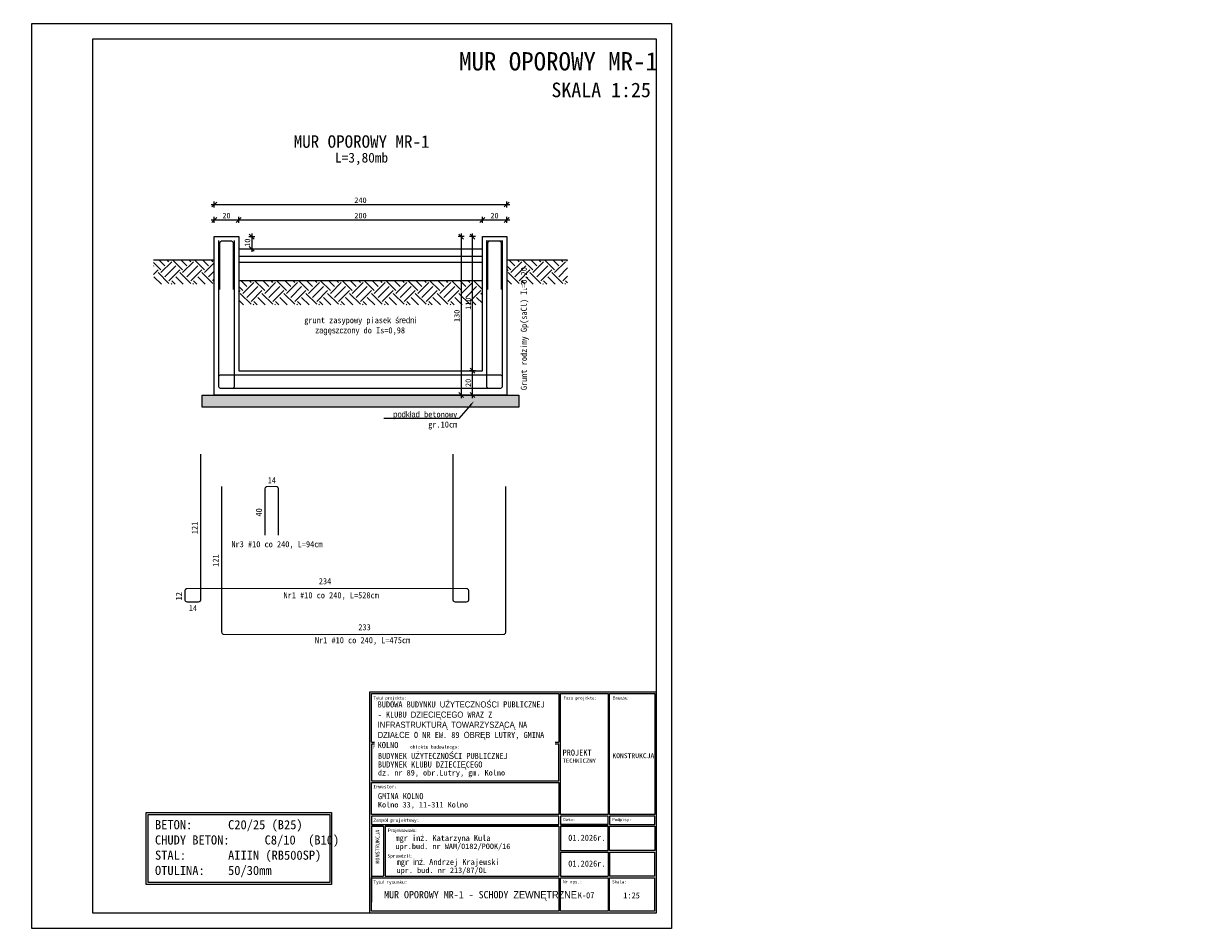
# Model space of a CAD drawing. Header units: millimetres. Extents: x -6343 to 9945, y -9929 to 237.
# Tile 17 of 43: x -2513 to -1544, y -9929 to -9186. Entities that reach past the tile are written whole.
import ezdxf
from ezdxf import colors
from ezdxf.entities.mleader import LeaderData, LeaderLine
from ezdxf.math import Vec2, Vec3

# ---------------------------------------------------------------- set-up
doc = ezdxf.new("R2010")
doc.units = ezdxf.units.MM
doc.linetypes.add('HIDDEN2', pattern=[4.7625, 3.175, -1.5875])
for name, color, linetype, lineweight in [('_k_kreskowanie', 250, 'Continuous', 9), ('_k_opis', 7, 'Continuous', 13), ('_k_tabela', 7, 'Continuous', 13), ('_k_widok', 7, 'Continuous', 18), ('_k_wymiar', 7, 'Continuous', 9), ('_k_zarys', 7, 'HIDDEN2', 20), ('_k_zbrojenie', 2, 'Continuous', 25)]:
    doc.layers.add(name, color=color, linetype=linetype, lineweight=lineweight)
doc.layers.add('AutoCAD_Structural_Detailing_pręt wyrzucony_', color=7, linetype='Continuous')
doc.styles.add('GENERATED_STYLE_1', font='MS Gothic.ttf')
doc.styles.add('GENERATED_STYLE_2', font='MS Gothic.ttf')
doc.styles.add('Katarzyna', font='MS Gothic.ttf')
doc.dimstyles.new('1 - 20   (cm)', dxfattribs={"dimscale": 5, "dimtxt": 0.9, "dimasz": 0.8, "dimexe": 0.5, "dimexo": 0.5, "dimgap": 0.25, "dimtad": 1, "dimdec": 1, "dimzin": 12, "dimdsep": 46, "dimtxsty": 'GENERATED_STYLE_1', "dimblk1": 'OBLIQUE', "dimblk2": 'OBLIQUE', "dimsah": 1, "dimcen": 0, "dimdle": 0.5, "dimclrd": 256, "dimclre": 256, "dimclrt": 4, "dimazin": 0, "dimtfac": 0.75, "dimtdec": 1, "dimtix": 1, "dimtmove": 1, "dimatfit": 3, "dimldrblk": 'OBLIQUE', "dimfxl": 0.5, "dimfxlon": 1, "dimtvp": 0.75, "dimtolj": 1, "dimtzin": 0, "dimarcsym": 0})
pattern_1 = [(45, (-5034.107, -1674.32), (2e-15, 17.960512), [12.7, -12.7]), (45, (-5037.474, -1670.952), (2e-15, 17.960512), [12.7, -12.7]), (45, (-5040.842, -1667.585), (2e-15, 17.960512), [12.7, -12.7]), (135, (-5040.842, -1665.34), (-17.960512, 2e-15), [12.7, -12.7]), (135, (-5037.474, -1661.972), (-17.960512, 2e-15), [12.7, -12.7]), (135, (-5034.107, -1658.604), (-17.960512, 2e-15), [12.7, -12.7])]

# ---------------------------------------------------------------- blocks, each defined once
blk = doc.blocks.new('Tabela_K_KD')
at = {"layer": '_k_tabela', "ltscale": 1000}
for p, q in [((0, 726.1), (940, 726.1)), ((0, 0), (0, 726.1)), ((5.4, 720.7), (620.7, 720.7)), ((5.4, 561.2), (5.4, 720.7)), ((620.7, 720.7), (620.7, 561.2)), ((625.7, 720.7), (782, 720.7)), ((625.7, 323.7), (625.7, 720.7)), ((782, 720.7), (782, 323.7)), ((787, 720.7), (935, 720.7)), ((787, 323.7), (787, 720.7)), ((935, 720.7), (935, 323.7)), ((940, 726.1), (940, 0)), ((5.4, 561.2), (620.7, 561.2)), ((5.4, 555.8), (5.4, 434.4)), ((5.4, 555.8), (620.7, 555.8)), ((620.7, 434.4), (620.7, 555.8)), ((5.4, 434.4), (620.7, 434.4)), ((5.4, 429.1), (620.7, 429.1)), ((5.4, 323.7), (5.4, 429.1)), ((620.7, 429.1), (620.7, 323.7)), ((620.7, 323.7), (5.4, 323.7)), ((620.7, 318.8), (5.4, 318.8)), ((5.4, 318.8), (5.4, 290.8)), ((620.7, 290.8), (620.7, 318.8)), ((782, 323.7), (625.7, 323.7)), ((782, 318.8), (625.7, 318.8)), ((625.7, 318.8), (625.7, 290.8)), ((782, 290.8), (782, 318.8)), ((935, 323.7), (787, 323.7)), ((935, 318.8), (787, 318.8)), ((787, 318.8), (787, 290.8)), ((935, 290.8), (935, 318.8)), ((5.4, 290.8), (620.7, 290.8)), ((5.4, 285.3), (45, 285.3)), ((45, 285.3), (5.4, 285.3)), ((5.4, 285.3), (5.4, 36.5)), ((50.5, 285.3), (620.7, 285.3)), ((620.7, 285.3), (50.5, 285.3)), ((620.7, 285.3), (620.7, 121.3)), ((625.7, 290.8), (782, 290.8)), ((782, 290.8), (625.7, 290.8)), ((625.7, 285.3), (782, 285.3)), ((782, 285.3), (625.7, 285.3)), ((625.7, 285.3), (625.7, 206)), ((782, 206), (782, 285.3)), ((787, 290.8), (935, 290.8)), ((787, 206), (787, 285.3)), ((787, 285.3), (935, 285.3)), ((935, 285.3), (935, 206)), ((625.7, 206), (782, 206)), ((625.7, 200.5), (782, 200.5)), ((625.7, 200.5), (625.7, 121.3)), ((625.7, 200.5), (625.7, 121.3)), ((782, 200.5), (782, 121.3)), ((782, 200.5), (782, 121.3)), ((935, 206), (787, 206)), ((787, 200.5), (934.6, 200.5)), ((787, 200.5), (787, 121.3)), ((787, 200.5), (787, 121.3)), ((934.6, 200.5), (934.6, 121.3)), ((934.6, 200.5), (934.6, 121.3)), ((5.4, 121.3), (45, 121.3)), ((50.5, 121.3), (620.7, 121.3)), ((625.7, 121.3), (782, 121.3)), ((935, 121.3), (787, 121.3)), ((5.4, 7), (5.4, 115.8)), ((5.4, 115.8), (5.4, 36.5)), ((5.4, 115.8), (620.7, 115.8)), ((620.7, 115.8), (620.7, 7)), ((625.7, 115.8), (782, 115.8)), ((625.7, 7), (625.7, 115.8)), ((782, 115.8), (782, 7)), ((787, 115.8), (934.6, 115.8)), ((787, 7), (787, 115.8)), ((934.6, 115.8), (934.6, 7)), ((934.6, 115.8), (934.6, 36.5)), ((934.6, 115.8), (934.6, 36.5)), ((940, 0), (0, 0)), ((620.7, 7), (5.4, 7)), ((782, 7), (625.7, 7)), ((934.6, 7), (787, 7))]:
    blk.add_line(p, q, dxfattribs=at)
for points in [[(45, 285.3), (45, 285.3), (45, 121.3)], [(50.5, 285.3), (50.5, 121.3)]]:
    blk.add_lwpolyline(points, dxfattribs=at)
at = {"layer": '_k_tabela', "attachment_point": 1}
for s, insert, char_height, style in [('\\A1;Tytuł projektu:', (11.3, 711.3), 10, 'GENERATED_STYLE_2'), ('\\A1;Faza projektu:', (635.7, 711.3), 10, 'GENERATED_STYLE_2'), ('\\A1;Branża:', (797, 711.3), 10, 'GENERATED_STYLE_2'), ('\\A1;Nazwa i adres obiektu budowlnego:', (11.3, 551.1), 11, 'GENERATED_STYLE_2'), ('\\A1;{\\fMS Gothic|b0|i0|c128|p49;KONSTRUKCJA}', (796, 524.7), 16, 'GENERATED_STYLE_2'), ('\\A1;Inwestor:', (11.3, 420.8), 11, 'GENERATED_STYLE_1'), ('\\A1;Zespół projektowy:', (11.3, 310.6), 11, 'GENERATED_STYLE_2'), ('\\A1;Data:', (634.8, 312.1), 10, 'GENERATED_STYLE_2'), ('\\A1;Podpisy:', (796, 312.1), 10, 'GENERATED_STYLE_2'), ('\\A1;Projektowała:', (58.5, 277.1), 11, 'GENERATED_STYLE_1'), ('\\A1;01{\\fMS Gothic|b0|i0|c128|p49;.202}6{\\fMS Gothic|b0|i0|c128|p49;r.}', (651.1, 257.5), 20, 'GENERATED_STYLE_2'), ('\\A1;{\\fMS Gothic|b0|i0|c128|p49;Sprawdzi}ł{\\fMS Gothic|b0|i0|c128|p49;:}', (58.1, 193.4), 11, 'GENERATED_STYLE_2'), ('\\A1;01{\\fMS Gothic|b0|i0|c128|p49;.202}6{\\fMS Gothic|b0|i0|c128|p49;r.}', (651.1, 172.7), 20, 'GENERATED_STYLE_2'), ('\\A1;Tytuł rysunku:', (11, 107.5), 11, 'GENERATED_STYLE_2'), ('\\A1;Nr rys.:', (634.4, 107.9), 10, 'GENERATED_STYLE_2'), ('\\A1;Skala:', (795.7, 107.9), 10, 'GENERATED_STYLE_2')]:
    blk.add_mtext(s, dxfattribs=dict(at, insert=insert, char_height=char_height, style=style))
at = {"layer": '_k_tabela', "insert": (632.5, 537), "char_height": 20, "width": 151.282, "attachment_point": 1, "line_spacing_factor": 0.886929, "style": 'GENERATED_STYLE_2'}
blk.add_mtext('\\A1;{\\fMS Gothic|b0|i0|c128|p49;PROJEKT \\fMS Gothic|b0|i0|c238|p49;\\H0.7x;TECHNICZNY}', dxfattribs=at)
at = {"layer": '_k_tabela', "char_height": 20, "attachment_point": 1, "style": 'GENERATED_STYLE_2'}
for s, insert, line_spacing_factor in [('\\A1;{\\fMS Gothic|b0|i0|c128|p49;GMINA }KOLNO\\P{\\H0.9x;Kolno 33, 11-311 Kolno}', (26.2, 394.2), 0.880579), ('\\A1;{\\fMS Gothic|b0|i0|c128|p49;mgr in}ż{\\fMS Gothic|b0|i0|c128|p49;. Katarzyna Kula\\H0.9x;\\Pupr.bud. nr WAM/0182/POOK/16\\H1.1111x; }', (84, 256.6), 0.845413), ('\\A1;mgr inż. Andrzej Krajewski\\P{\\H0.9x;upr. bud. nr 213/87/OL}', (87.6, 178), 0.845413)]:
    blk.add_mtext(s, dxfattribs=dict(at, insert=insert, line_spacing_factor=line_spacing_factor))
at = {"layer": '_k_tabela', "insert": (18.4, 162.2), "char_height": 13, "attachment_point": 1, "rotation": 90, "line_spacing_factor": 0.845413, "style": 'GENERATED_STYLE_2'}
blk.add_mtext('\\A1;{\\fMS Gothic|b0|i0|c128|p49;KONSTRUKCJA}', dxfattribs=at)
at = {"layer": '_k_tabela', "insert": (25.3, 695.1), "char_height": 20, "width": 572.544, "attachment_point": 1, "style": 'GENERATED_STYLE_2', "bg_fill": 2}
blk.add_mtext('\\A1;{\\fMS Gothic|b1|i0|c238|p49;BUDOWA BUDYNKU UŻYTECZNOŚCI PUBLICZNEJ - KLUBU DZIECIĘCEGO WRAZ Z INFRASTRUKTURĄ TOWARZYSZĄCĄ NA DZIAŁCE O NR EW. 89 OBRĘB LUTRY, GMINA KOLNO }', dxfattribs=at)
at = {"layer": '_k_tabela', "insert": (26.2, 526.2), "char_height": 20, "width": 400.102, "attachment_point": 1, "line_spacing_factor": 0.845413, "style": 'GENERATED_STYLE_2'}
blk.add_mtext('\\A1;{\\fMS Gothic|b0|i0|c128|p49;BUDYNEK U}Ż{\\fMS Gothic|b0|i0|c128|p49;YTECZNO}Ś{\\fMS Gothic|b0|i0|c128|p49;CI PUBLICZNEJ \\P}BUDYNEK {\\fMS Gothic|b0|i0|c128|p49;KLUBU DZIECI}Ę{\\fMS Gothic|b0|i0|c128|p49;CEGO\\P\\H0.9x;dz. nr \\fMS Gothic|b0|i0|c238|p49;89,\\fMS Gothic|b0|i0|c128|p49; obr.\\fMS Gothic|b0|i0|c238|p49;Lutry, gm. Kolno}', dxfattribs=at)
blk = doc.blocks.new('tabela_konstrukcja')
at = {"layer": '_k_wymiar', "xscale": 0.5, "yscale": 0.5, "zscale": 0.5}
blk.add_blockref('Tabela_K_KD', (-470, 0), dxfattribs=at)
blk = doc.blocks.new('_OBLIQUE')
at = {"color": 0, "linetype": 'ByBlock'}
blk.add_line((-0.5, -0.5), (0.5, 0.5), dxfattribs=at)
blk = doc.blocks.new('*D204')
at = {"layer": '_k_wymiar', "lineweight": -2, "transparency": 16777216}
for p, q in [((-2144.76, -9493.56), (-2144.76, -9468.56)), ((-2142.26, -9471.06), (-2147.26, -9471.06)), ((-2142.26, -9491.06), (-2147.26, -9491.06))]:
    blk.add_line(p, q, dxfattribs=at)
at = {"layer": 'Defpoints', "color": 0, "transparency": 16777216}
for p in [(-2144.76, -9471.06), (-2136.66, -9471.06), (-2116.66, -9491.06)]:
    blk.add_point(p, dxfattribs=at)
at = {"layer": '_k_wymiar', "lineweight": -2, "transparency": 16777216, "xscale": 4, "yscale": 4, "zscale": 4}
for p, rotation in [((-2144.76, -9471.06), 90), ((-2144.76, -9491.06), 270)]:
    blk.add_blockref('_OBLIQUE', p, dxfattribs=dict(at, rotation=rotation))
at = {"layer": '_k_wymiar', "color": 4, "transparency": 16777216, "insert": (-2148.26, -9481.06), "char_height": 4.5, "attachment_point": 5, "rotation": 90, "style": 'GENERATED_STYLE_1'}
blk.add_mtext('\\A1;20', dxfattribs=at)
blk = doc.blocks.new('*D205')
at = {"layer": '_k_wymiar', "lineweight": -2, "transparency": 16777216}
for p, q in [((-2142.26, -9361.06), (-2147.26, -9361.06)), ((-2144.76, -9473.56), (-2144.76, -9358.56)), ((-2142.26, -9471.06), (-2147.26, -9471.06))]:
    blk.add_line(p, q, dxfattribs=at)
at = {"layer": 'Defpoints', "color": 0, "transparency": 16777216}
for p in [(-2144.76, -9361.06), (-2136.66, -9361.06), (-2136.66, -9471.06)]:
    blk.add_point(p, dxfattribs=at)
at = {"layer": '_k_wymiar', "lineweight": -2, "transparency": 16777216, "xscale": 4, "yscale": 4, "zscale": 4}
for p, rotation in [((-2144.76, -9361.06), 90), ((-2144.76, -9471.06), 270)]:
    blk.add_blockref('_OBLIQUE', p, dxfattribs=dict(at, rotation=rotation))
at = {"layer": '_k_wymiar', "color": 4, "transparency": 16777216, "insert": (-2148.26, -9416.06), "char_height": 4.5, "attachment_point": 5, "rotation": 90, "style": 'GENERATED_STYLE_1'}
blk.add_mtext('\\A1;110', dxfattribs=at)
blk = doc.blocks.new('*D206')
at = {"layer": '_k_wymiar', "lineweight": -2, "transparency": 16777216}
for p, q in [((-2151.58, -9361.06), (-2156.58, -9361.06)), ((-2154.08, -9358.56), (-2154.08, -9493.56)), ((-2151.58, -9491.06), (-2156.58, -9491.06))]:
    blk.add_line(p, q, dxfattribs=at)
at = {"layer": 'Defpoints', "color": 0, "transparency": 16777216}
for p in [(-2136.66, -9361.06), (-2154.08, -9491.06), (-2136.66, -9491.06)]:
    blk.add_point(p, dxfattribs=at)
at = {"layer": '_k_wymiar', "lineweight": -2, "transparency": 16777216, "xscale": 4, "yscale": 4, "zscale": 4}
for p, rotation in [((-2154.08, -9361.06), 90), ((-2154.08, -9491.06), 270)]:
    blk.add_blockref('_OBLIQUE', p, dxfattribs=dict(at, rotation=rotation))
at = {"layer": '_k_wymiar', "color": 4, "transparency": 16777216, "insert": (-2157.58, -9426.06), "char_height": 4.5, "attachment_point": 5, "rotation": 90, "style": 'GENERATED_STYLE_1'}
blk.add_mtext('\\A1;130', dxfattribs=at)
blk = doc.blocks.new('*D207')
at = {"layer": '_k_wymiar', "lineweight": -2, "transparency": 16777216}
for p, q in [((-2328.46, -9361.06), (-2323.46, -9361.06)), ((-2325.96, -9358.56), (-2325.96, -9373.56)), ((-2328.46, -9371.06), (-2323.46, -9371.06))]:
    blk.add_line(p, q, dxfattribs=at)
at = {"layer": 'Defpoints', "color": 0, "transparency": 16777216}
for p in [(-2336.66, -9361.06), (-2336.66, -9371.06), (-2325.96, -9371.06)]:
    blk.add_point(p, dxfattribs=at)
at = {"layer": '_k_wymiar', "lineweight": -2, "transparency": 16777216, "xscale": 4, "yscale": 4, "zscale": 4}
for p, rotation in [((-2325.96, -9361.06), 90), ((-2325.96, -9371.06), 270)]:
    blk.add_blockref('_OBLIQUE', p, dxfattribs=dict(at, rotation=rotation))
at = {"layer": '_k_wymiar', "color": 4, "transparency": 16777216, "insert": (-2329.46, -9366.06), "char_height": 4.5, "attachment_point": 5, "rotation": 90, "style": 'GENERATED_STYLE_1'}
blk.add_mtext('\\A1;10', dxfattribs=at)
blk = doc.blocks.new('*D208')
at = {"layer": '_k_wymiar', "lineweight": -2, "transparency": 16777216}
for p, q in [((-2359.16, -9347.33), (-2334.16, -9347.33)), ((-2356.66, -9349.83), (-2356.66, -9344.83)), ((-2336.66, -9349.83), (-2336.66, -9344.83))]:
    blk.add_line(p, q, dxfattribs=at)
at = {"layer": 'Defpoints', "color": 0, "transparency": 16777216}
for p in [(-2336.66, -9347.33), (-2336.66, -9471.06), (-2356.66, -9491.06)]:
    blk.add_point(p, dxfattribs=at)
at = {"layer": '_k_wymiar', "lineweight": -2, "transparency": 16777216, "xscale": 4, "yscale": 4, "zscale": 4, "rotation": 180}
blk.add_blockref('_OBLIQUE', (-2356.66, -9347.33), dxfattribs=at)
at = {"layer": '_k_wymiar', "lineweight": -2, "transparency": 16777216, "xscale": 4, "yscale": 4, "zscale": 4}
blk.add_blockref('_OBLIQUE', (-2336.66, -9347.33), dxfattribs=at)
at = {"layer": '_k_wymiar', "color": 4, "transparency": 16777216, "insert": (-2346.66, -9343.83), "char_height": 4.5, "attachment_point": 5, "style": 'GENERATED_STYLE_1'}
blk.add_mtext('\\A1;20', dxfattribs=at)
blk = doc.blocks.new('*D209')
at = {"layer": '_k_wymiar', "lineweight": -2, "transparency": 16777216}
for p, q in [((-2339.16, -9347.33), (-2134.16, -9347.33)), ((-2336.66, -9349.83), (-2336.66, -9344.83)), ((-2136.66, -9349.83), (-2136.66, -9344.83))]:
    blk.add_line(p, q, dxfattribs=at)
at = {"layer": 'Defpoints', "color": 0, "transparency": 16777216}
for p in [(-2136.66, -9347.33), (-2136.66, -9361.06), (-2336.66, -9471.06)]:
    blk.add_point(p, dxfattribs=at)
at = {"layer": '_k_wymiar', "lineweight": -2, "transparency": 16777216, "xscale": 4, "yscale": 4, "zscale": 4, "rotation": 180}
blk.add_blockref('_OBLIQUE', (-2336.66, -9347.33), dxfattribs=at)
at = {"layer": '_k_wymiar', "lineweight": -2, "transparency": 16777216, "xscale": 4, "yscale": 4, "zscale": 4}
blk.add_blockref('_OBLIQUE', (-2136.66, -9347.33), dxfattribs=at)
at = {"layer": '_k_wymiar', "color": 4, "transparency": 16777216, "insert": (-2236.66, -9343.83), "char_height": 4.5, "attachment_point": 5, "style": 'GENERATED_STYLE_1'}
blk.add_mtext('\\A1;200', dxfattribs=at)
blk = doc.blocks.new('*D210')
at = {"layer": '_k_wymiar', "lineweight": -2, "transparency": 16777216}
for p, q in [((-2139.16, -9347.33), (-2114.16, -9347.33)), ((-2136.66, -9349.83), (-2136.66, -9344.83)), ((-2116.66, -9349.83), (-2116.66, -9344.83))]:
    blk.add_line(p, q, dxfattribs=at)
at = {"layer": 'Defpoints', "color": 0, "transparency": 16777216}
for p in [(-2116.66, -9347.33), (-2136.66, -9361.06), (-2116.66, -9361.06)]:
    blk.add_point(p, dxfattribs=at)
at = {"layer": '_k_wymiar', "lineweight": -2, "transparency": 16777216, "xscale": 4, "yscale": 4, "zscale": 4, "rotation": 180}
blk.add_blockref('_OBLIQUE', (-2136.66, -9347.33), dxfattribs=at)
at = {"layer": '_k_wymiar', "lineweight": -2, "transparency": 16777216, "xscale": 4, "yscale": 4, "zscale": 4}
blk.add_blockref('_OBLIQUE', (-2116.66, -9347.33), dxfattribs=at)
at = {"layer": '_k_wymiar', "color": 4, "transparency": 16777216, "insert": (-2126.66, -9343.83), "char_height": 4.5, "attachment_point": 5, "style": 'GENERATED_STYLE_1'}
blk.add_mtext('\\A1;20', dxfattribs=at)
blk = doc.blocks.new('*D211')
at = {"layer": '_k_wymiar', "lineweight": -2, "transparency": 16777216}
for p, q in [((-2356.66, -9337.17), (-2356.66, -9332.17)), ((-2116.66, -9337.17), (-2116.66, -9332.17)), ((-2359.16, -9334.67), (-2114.16, -9334.67))]:
    blk.add_line(p, q, dxfattribs=at)
at = {"layer": 'Defpoints', "color": 0, "transparency": 16777216}
for p in [(-2116.66, -9334.67), (-2356.66, -9361.06), (-2116.66, -9361.06)]:
    blk.add_point(p, dxfattribs=at)
at = {"layer": '_k_wymiar', "lineweight": -2, "transparency": 16777216, "xscale": 4, "yscale": 4, "zscale": 4, "rotation": 180}
blk.add_blockref('_OBLIQUE', (-2356.66, -9334.67), dxfattribs=at)
at = {"layer": '_k_wymiar', "lineweight": -2, "transparency": 16777216, "xscale": 4, "yscale": 4, "zscale": 4}
blk.add_blockref('_OBLIQUE', (-2116.66, -9334.67), dxfattribs=at)
at = {"layer": '_k_wymiar', "color": 4, "transparency": 16777216, "insert": (-2236.66, -9331.17), "char_height": 4.5, "attachment_point": 5, "style": 'GENERATED_STYLE_1'}
blk.add_mtext('\\A1;240', dxfattribs=at)

msp = doc.modelspace()

# ---------------------------------------------------------------- hatches: boundary and pattern name
at = {"layer": '_k_kreskowanie'}
h = msp.add_hatch(dxfattribs=at)
h.set_pattern_fill('EARTH', color=256, scale=2, angle=45)
h.set_pattern_definition(pattern_1)
h.paths.add_polyline_path([(-2406.66, -9380.06), (-2356.66, -9380.06), (-2356.66, -9400.06), (-2406.66, -9400.06)])
h = msp.add_hatch(dxfattribs=at)
h.set_pattern_fill('EARTH', color=256, scale=2, angle=45)
h.set_pattern_definition(pattern_1)
h.paths.add_polyline_path([(-2066.66, -9380.06), (-2116.66, -9380.06), (-2116.66, -9400.06), (-2066.66, -9400.06)])
h = msp.add_hatch(dxfattribs=at)
h.set_pattern_fill('EARTH', color=256, scale=2, angle=45)
h.set_pattern_definition([(45, (-5254.107, -1691.32), (2e-15, 17.960512), [12.7, -12.7]), (45, (-5257.474, -1687.952), (2e-15, 17.960512), [12.7, -12.7]), (45, (-5260.842, -1684.585), (2e-15, 17.960512), [12.7, -12.7]), (135, (-5260.842, -1682.34), (-17.960512, 2e-15), [12.7, -12.7]), (135, (-5257.474, -1678.972), (-17.960512, 2e-15), [12.7, -12.7]), (135, (-5254.107, -1675.604), (-17.960512, 2e-15), [12.7, -12.7])])
h.paths.add_polyline_path([(-2136.66, -9397.06), (-2336.66, -9397.06), (-2336.66, -9417.06), (-2136.66, -9417.06)])
h = msp.add_hatch(dxfattribs=at)
h.set_pattern_fill('DASH', color=256, scale=0.5, angle=46.14576)
h.set_pattern_definition([(46.145763, (-5254.1067, -1665.3199), (-0.0448923, 2.24461515), [1.5875, -1.5875])])
h.paths.add_polyline_path([(-2366.66, -9491.06), (-2366.66, -9501.06), (-2106.66, -9501.06), (-2106.66, -9491.06)])

# ---------------------------------------------------------------- linework, layer by layer
at = {"layer": '_k_tabela', "ltscale": 10}
for points in [[(-1981.43, -9186.24), (-1981.43, -9928.74), (-2506.43, -9928.74), (-2506.43, -9186.24)], [(-1993.93, -9198.74), (-1993.93, -9916.24), (-2456.43, -9916.24), (-2456.43, -9198.74)]]:
    msp.add_lwpolyline(points, close=True, dxfattribs=at)
at = {"layer": '_k_widok'}
for points in [[(-2356.66, -9491.06), (-2356.66, -9361.06), (-2336.66, -9361.06), (-2336.66, -9471.06), (-2136.66, -9471.06), (-2136.66, -9361.06), (-2116.66, -9361.06), (-2116.66, -9491.06), (-2356.66, -9491.06)], [(-2336.66, -9371.06), (-2336.66, -9371.06), (-2136.66, -9371.06)], [(-2406.66, -9380.06), (-2356.66, -9380.06)], [(-2336.66, -9377.06), (-2336.66, -9377.06), (-2136.66, -9377.06)], [(-2336.66, -9382.06), (-2336.66, -9382.06), (-2136.66, -9382.06)], [(-2116.66, -9380.06), (-2066.66, -9380.06)], [(-2336.66, -9397.06), (-2336.66, -9397.06), (-2136.66, -9397.06)]]:
    msp.add_lwpolyline(points, dxfattribs=at)
msp.add_lwpolyline([(-2366.66, -9491.06), (-2106.66, -9491.06), (-2106.66, -9501.06), (-2366.66, -9501.06)], close=True, dxfattribs=at)
at = {"layer": '_k_wymiar', "ltscale": 0.1}
for points in [[(-2412.62, -9833.71), (-2260.36, -9833.71), (-2260.36, -9892.79), (-2412.62, -9892.79)], [(-2411, -9835.33), (-2261.98, -9835.33), (-2261.98, -9891.17), (-2411, -9891.17)]]:
    msp.add_lwpolyline(points, close=True, dxfattribs=at)
at = {"layer": '_k_zbrojenie', "const_width": 1}
for points in [[(-2236.66, -9474.56), (-2351.16, -9474.56, 0.414214), (-2353.16, -9476.56), (-2353.16, -9483.56, 0.414214), (-2351.16, -9485.56), (-2342.16, -9485.56, 0.414214), (-2340.16, -9483.56), (-2340.16, -9364.06)], [(-2236.66, -9485.56), (-2351.16, -9485.56, -0.414214), (-2353.16, -9483.56), (-2353.16, -9364.06)], [(-2341.16, -9404.56), (-2341.16, -9366.56, 0.414214), (-2343.16, -9364.56), (-2350.16, -9364.56, 0.414214), (-2352.16, -9366.56), (-2352.16, -9404.56)], [(-2236.66, -9485.56), (-2122.16, -9485.56, 0.414214), (-2120.16, -9483.56), (-2120.16, -9364.06)], [(-2236.66, -9474.56), (-2122.16, -9474.56, -0.414214), (-2120.16, -9476.56), (-2120.16, -9483.56, -0.414214), (-2122.16, -9485.56), (-2131.16, -9485.56, -0.414214), (-2133.16, -9483.56), (-2133.16, -9364.06)], [(-2132.16, -9404.56), (-2132.16, -9366.56, -0.414214), (-2130.16, -9364.56), (-2123.16, -9364.56, -0.414214), (-2121.16, -9366.56), (-2121.16, -9404.56)], [(-2264.31, -9649.83), (-2378.81, -9649.83, 0.414214), (-2380.81, -9651.83), (-2380.81, -9658.83, 0.414214), (-2378.81, -9660.83), (-2369.81, -9660.83, 0.414214), (-2367.81, -9658.83), (-2367.81, -9539.33)], [(-2264.31, -9649.83), (-2149.81, -9649.83, -0.414214), (-2147.81, -9651.83), (-2147.81, -9658.83, -0.414214), (-2149.81, -9660.83), (-2158.81, -9660.83, -0.414214), (-2160.81, -9658.83), (-2160.81, -9539.33)], [(-2234.05, -9687.59), (-2348.55, -9687.59, -0.414214), (-2350.55, -9685.59), (-2350.55, -9566.09)], [(-2304.05, -9606.09), (-2304.05, -9568.09, 0.414214), (-2306.05, -9566.09), (-2313.05, -9566.09, 0.414214), (-2315.05, -9568.09), (-2315.05, -9606.09)], [(-2234.05, -9687.59), (-2119.55, -9687.59, 0.414214), (-2117.55, -9685.59), (-2117.55, -9566.09)]]:
    msp.add_lwpolyline(points, format="xyb", dxfattribs=at)
msp.add_lwpolyline([(-2120.16, -9404.56), (-2120.16, -9364.56), (-2133.16, -9364.56), (-2133.16, -9404.56)], dxfattribs=at)

# ---------------------------------------------------------------- texts
at = {"layer": '_k_opis', "ltscale": 5, "char_height": 5, "attachment_point": 1, "style": 'Katarzyna'}
for s, insert in [('\\pi1013.5;{\\fMS Gothic|b1|i0|c238|p49;\\H3x;ZBROJENIE ELEMENTÓW ŻELBETOWYCH\\P\\pi1203.2,l20,t1238.2;\\fMS Gothic|b0|i0|c238|p49;\\H0.8x;-^IFUNDAMENTY\\P\\pi1238.6,l0,tz;SKALA 1:25}', (-6344.94, -9209.65)), ('\\pi1013.5;{\\fMS Gothic|b1|i0|c238|p49;\\H3x;ZBROJENIE ELEMENTÓW ŻELBETOWYCH\\P\\pi1105.5;\\fMS Gothic|b0|i0|c238|p49;\\H0.8x;-PODCIĄGI, NADPROŻA, WIEŃCE\\P\\pi1238.6;SKALA 1:25}', (-5131.24, -9209.65)), ('\\pi1013.5;{\\fMS Gothic|b1|i0|c238|p49;\\H3x;ZBROJENIE ELEMENTÓW ŻELBETOWYCH\\P\\pi1269;\\fMS Gothic|b0|i0|c238|p49;\\H0.8x;-SŁUPY\\P\\pi1238.6;SKALA 1:25}', (-3895.44, -9209.65)), ('\\pi1162.8;{\\fMS Gothic|b1|i0|c238|p49;\\H3x;MUR OPOROWY MR-1\\P\\pi1238.6;\\fMS Gothic|b0|i0|c238|p49;\\H0.8x;SKALA 1:25}', (-3318.55, -9209.65))]:
    msp.add_mtext_dynamic_manual_height_columns(s, width=1315.029, gutter_width=25, heights=[0], dxfattribs=dict(at, insert=insert))
at = {"layer": '_k_opis', "insert": (-2235.77, -9302.31), "char_height": 5, "width": 137.5479, "attachment_point": 8, "line_spacing_factor": 0.84, "style": 'GENERATED_STYLE_1'}
msp.add_mtext('\\pt50;{\\fMS Gothic|b1|i0|c238|p49;\\H2.048x;MUR OPOROWY MR-1\\P\\fMS Gothic|b0|i0|c238|p49;\\H0.78125x;L=3,80mb}', dxfattribs=at)
at = {"layer": '_k_opis', "insert": (-2098.63, -9436.56), "char_height": 5, "width": 108.015, "attachment_point": 8, "rotation": 90, "style": 'GENERATED_STYLE_1'}
msp.add_mtext('Grunt rodzimy Gp(saCl) I{\\H0.6x;L}=0,20', dxfattribs=at)
at = {"layer": '_k_opis', "char_height": 5, "width": 108.015, "attachment_point": 8, "style": 'GENERATED_STYLE_1'}
for s, insert in [('grunt zasypowy piasek średni zagęszczony do Is=0,98', (-2236.92, -9441.95)), ('{\\fMS Gothic|b1|i0|c238|p49;Nr3\\fMS Gothic|b0|i0|c128|p49; #1}0{\\fMS Gothic|b0|i0|c128|p49; }co 240, {\\fMS Gothic|b0|i0|c128|p49;L=}94{\\fMS Gothic|b0|i0|c128|p49;cm}', (-2305.23, -9617.22)), ('{\\fMS Gothic|b1|i0|c238|p49;Nr1\\fMS Gothic|b0|i0|c128|p49; #1}0{\\fMS Gothic|b0|i0|c128|p49; }co 240, {\\fMS Gothic|b0|i0|c128|p49;L=}528{\\fMS Gothic|b0|i0|c128|p49;cm}', (-2260.74, -9659.17)), ('{\\fMS Gothic|b1|i0|c238|p49;Nr1\\fMS Gothic|b0|i0|c128|p49; #1}0{\\fMS Gothic|b0|i0|c128|p49; }co 240, {\\fMS Gothic|b0|i0|c128|p49;L=}475{\\fMS Gothic|b0|i0|c128|p49;cm}', (-2234.97, -9696.02))]:
    msp.add_mtext(s, dxfattribs=dict(at, insert=insert))
at = {"layer": '_k_tabela', "insert": (-2217.29, -9898.09), "char_height": 6, "width": 234.6812, "attachment_point": 1, "style": 'GENERATED_STYLE_1'}
msp.add_mtext('\\A1;{\\fMS Gothic|b1|i0|c238|p49;MUR OPOROWY MR-1 - SCHODY ZEWNĘTRZNE}', dxfattribs=at)
at = {"layer": '_k_tabela', "insert": (-2020.95, -9899.17), "char_height": 5, "attachment_point": 1, "style": 'GENERATED_STYLE_1'}
msp.add_mtext('\\A1;1:25', dxfattribs=at)
at = {"layer": 'AutoCAD_Structural_Detailing_pręt wyrzucony_', "color": 4, "style": 'GENERATED_STYLE_1'}
for s, p in [('14', (-2312.84, -9563.38)), ('234', (-2270.89, -9646.34)), ('14', (-2377.6, -9668.37)), ('233', (-2238.45, -9684.1))]:
    msp.add_text(s, height=5, dxfattribs=at).set_placement(p)
for s, p in [('40', (-2317.52, -9590.78)), ('121', (-2370.27, -9605.22)), ('121', (-2353.02, -9631.98)), ('12', (-2383.27, -9659.57))]:
    msp.add_text(s, height=5, rotation=90, dxfattribs=at).set_placement(p)

# ---------------------------------------------------------------- dimensions: what is measured, and where the dimension line sits
at = {"layer": '_k_wymiar'}
for base, p1, p2, picture, middle in [((-2116.66, -9334.67), (-2356.66, -9361.06), (-2116.66, -9361.06), '*D211', (-2236.66, -9331.17)), ((-2336.66, -9347.33), (-2356.66, -9491.06), (-2336.66, -9471.06), '*D208', (-2346.66, -9343.83)), ((-2136.66, -9347.33), (-2336.66, -9471.06), (-2136.66, -9361.06), '*D209', (-2236.66, -9343.83)), ((-2116.66, -9347.33), (-2136.66, -9361.06), (-2116.66, -9361.06), '*D210', (-2126.66, -9343.83))]:
    dim = msp.add_linear_dim(base=base, p1=p1, p2=p2, dimstyle='1 - 20   (cm)', dxfattribs=at)
    dim.commit()
    dim.dimension.update_dxf_attribs({"geometry": picture, "text_midpoint": middle})
for base, p1, p2, picture, middle in [((-2325.96, -9371.06), (-2336.66, -9361.06), (-2336.66, -9371.06), '*D207', (-2329.46, -9366.06)), ((-2154.08, -9491.06), (-2136.66, -9361.06), (-2136.66, -9491.06), '*D206', (-2157.58, -9426.06)), ((-2144.76, -9361.06), (-2136.66, -9471.06), (-2136.66, -9361.06), '*D205', (-2148.26, -9416.06)), ((-2144.76, -9471.06), (-2116.66, -9491.06), (-2136.66, -9471.06), '*D204', (-2148.26, -9481.06))]:
    dim = msp.add_linear_dim(base=base, p1=p1, p2=p2, angle=90, dimstyle='1 - 20   (cm)', dxfattribs=at)
    dim.commit()
    dim.dimension.update_dxf_attribs({"geometry": picture, "text_midpoint": middle})

# ---------------------------------------------------------------- leaders
at = {"layer": '_k_opis', "ltscale": 0.1}
ml = msp.add_multileader_mtext('Standard', dxfattribs=at)
ml.set_content('podkład betonowy gr.10cm', color=256, style='GENERATED_STYLE_1')
ml.set_leader_properties()
ml.build(insert=Vec2(0, 0))
ml.multileader.update_dxf_attribs({"text_left_attachment_type": 6, "text_right_attachment_type": 6, "arrow_head_size": 4.5})
ctx = ml.context
ctx.base_point, ctx.char_height, ctx.arrow_head_size, ctx.landing_gap_size, ctx.plane_origin = Vec3(-2209.29, -9510.37), 5, 4.5, 0.641, Vec3(-2069.4, -9326.14)
ctx.left_attachment, ctx.right_attachment, ctx.text_align_type = 6, 6, 2
notes = []
notes.append((ctx, [(1, (1, 1, 0), (-2156.01, -9510.37), (-1, 0), 0.625, [(0, [(-2143.41, -9495.98)], 0, [])])]))
ctx.mtext.insert, ctx.mtext.width, ctx.mtext.alignment, ctx.mtext.flow_direction = Vec3(-2157.27, -9504.37), 59.623, 3, 5
for ctx, leaders in notes:
    for number, flags, end, landing, length, lines in leaders:
        leader = LeaderData()
        leader.index, (leader.has_last_leader_line, leader.has_dogleg_vector, leader.attachment_direction) = number, flags
        leader.last_leader_point, leader.dogleg_vector, leader.dogleg_length = Vec3(end), Vec3(landing), length
        for number, points, colour, breaks in lines:
            line = LeaderLine()
            line.index, line.vertices, line.color, line.breaks = number, Vec3.list(points), colors.encode_raw_color(colour), breaks
            leader.lines.append(line)
        ctx.leaders.append(leader)

# ---------------------------------------------------------------- next in the draw order: block references
at = {"layer": '_k_zarys', "xscale": 0.5, "yscale": 0.5, "zscale": 0.5}
msp.add_blockref('tabela_konstrukcja', (-1993.93, -9916.24), dxfattribs=at)

# ---------------------------------------------------------------- next in the draw order: texts
at = {"layer": '_k_tabela', "insert": (-2058.29, -9899.09), "char_height": 5, "attachment_point": 1, "style": 'GENERATED_STYLE_1'}
msp.add_mtext('\\A1;{\\fMS Gothic|b1|i0|c238|p49;K-07}', dxfattribs=at)
at = {"layer": '_k_widok', "ltscale": 0.1, "insert": (-2405.38, -9839.91), "char_height": 7.5, "attachment_point": 1, "style": 'GENERATED_STYLE_1'}
msp.add_mtext_dynamic_manual_height_columns('\\A1;{\\fMS Gothic|b0|i0|c128|p49;BETON: ^IC}20/25{\\fMS Gothic|b0|i0|c128|p49; (B2}5{\\fMS Gothic|b0|i0|c128|p49;)\\PCHUDY BETON:^IC8/10  (B10)\\P\\pi-60,l60,t60;STAL:^IAIIIN (RB500SP)\\P\\pi0,l0,tz;OTULINA:^I}50/3{\\fMS Gothic|b0|i0|c128|p49;0mm}', width=569.6838, gutter_width=1000, heights=[0], dxfattribs=at)

doc.saveas('drawing.dxf')
